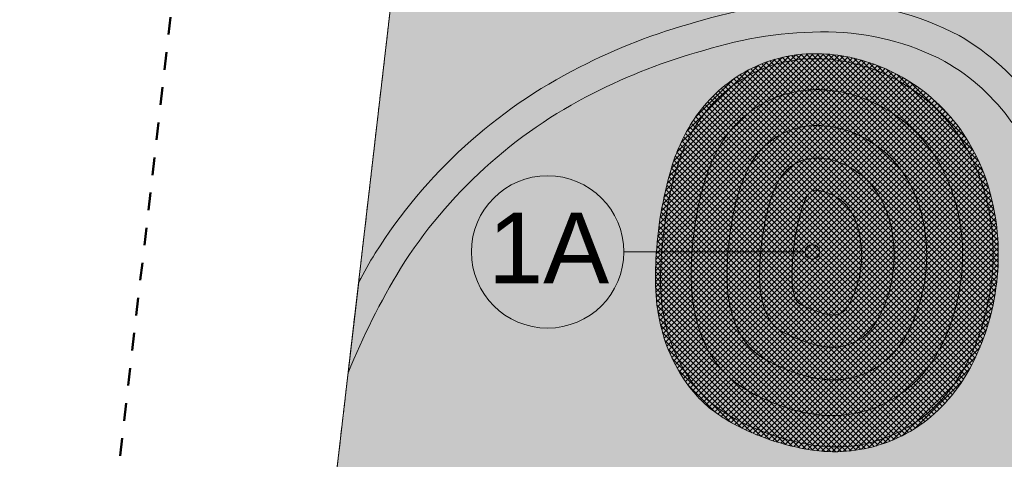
# Model space of a CAD drawing. Header units: millimetres. Extents: x 85983 to 6689246, y 628102 to 1220745.
# Tile 14 of 19: x 5933097 to 5999928, y 778318 to 808183. Entities that reach past the tile are written whole.
import ezdxf
from ezdxf.xclip import XClip

# ---------------------------------------------------------------- set-up
doc = ezdxf.new("R2010")
doc.units = ezdxf.units.MM
doc.header["$MEASUREMENT"] = 0
doc.header["$XCLIPFRAME"] = 0
for name, pattern in [('1_OTKJ', [2, 1.5, -0.5]), ('Przerywana długa 2', [2400, 1200, -1200]), ('Przerywana podwójnie', [1093.611073, 529.166651, -211.666656, 141.111112, -211.666656])]:
    doc.linetypes.add(name, pattern=pattern)
for name, color, linetype, lineweight in [('2D - Ogólne_Nr_pióra__1', 7, 'Continuous', 13), ('2D - Ogólne_Nr_pióra__38', 30, 'Continuous', 13), ('__ Granica opracowania_Nr_pióra__20', 1, 'Continuous', 13), ('__ Granica opracowania_Nr_pióra__26', 5, 'Continuous', 50), ('__ Kontury-kurchany_Nr_pióra__1', 7, 'Continuous', 13), ('__ Opisy _Nr_pióra__1', 7, 'Continuous', 13), ('__ Powierzchnia zabudowy _Nr_pióra__1', 7, 'Continuous', 13), ('OTK_L_0_Nr_pióra__2', 8, 'Continuous', 13), ('SKMBT_C28023102512110_2_0_Nr_pióra__1', 7, 'Continuous', 13)]:
    doc.layers.add(name, color=color, linetype=linetype, lineweight=lineweight)
for name, color, linetype, lineweight, true_color in [('2D - Ogólne_Nr_pióra__93', 7, 'Continuous', 13, 0xb5b54a), ('__ Powierzchnia zabudowy _Nr_pióra__73', 7, 'Continuous', 13, 0xa2a233), ('__ Powierzchnia zabudowy _Nr_pióra__93', 7, 'Continuous', 13, 0xb5b54a)]:
    doc.layers.add(name, color=color, linetype=linetype, lineweight=lineweight, true_color=true_color)
for name, color, linetype in [('2D - Rysunki i Obrazki', 7, 'Continuous'), ('__ Granica opracowania', 7, 'Continuous'), ('__ Opisy', 7, 'Continuous')]:
    doc.layers.add(name, color=color, linetype=linetype)
doc.styles.add('STYL_AUTOMATYCZNY_1', font='arial.ttf')
picture_1 = doc.add_image_def('image1.tif', size_in_pixel=(12377, 8750))

# ---------------------------------------------------------------- blocks, each defined once
blk = doc.blocks.new('Rysunek_3_2', base_point=(6270111, 924424))
at = {"layer": 'SKMBT_C28023102512110_2_0_Nr_pióra__1', "color": 7, "lineweight": 13}
image = blk.add_image(picture_1, insert=(5850977, 628102), size_in_units=(838268, 592643), dxfattribs=at)
image.set_boundary_path([(-0.5, -0.5), (12376.5, 8749.5)])
blk = doc.blocks.new('Linia_11_3', base_point=(5958790, 813545))
at = {"layer": '__ Granica opracowania_Nr_pióra__20', "color": 1, "linetype": 'Przerywana podwójnie', "lineweight": 13}
blk.add_line((5958744, 813148), (5954353, 775273), dxfattribs=at)
at = {"layer": '__ Granica opracowania_Nr_pióra__20', "color": 1, "linetype": 'Continuous', "lineweight": 13}
for centre in [(5958790, 813545), (5954307, 774876)]:
    blk.add_circle(centre, 400, dxfattribs=at)
blk = doc.blocks.new('Linia_38_3', base_point=(5974104, 792409))
at = {"layer": '__ Opisy', "linetype": 'Continuous', "lineweight": 0, "true_color": 0x000000}
blk.add_hatch(color=18, dxfattribs=at).paths.add_polyline_path([(5986405, 792409), (5986444, 792218), (5986552, 792056), (5986714, 791947), (5986905, 791909), (5987097, 791947), (5987259, 792056), (5987367, 792218), (5987405, 792409), (5987367, 792600), (5987259, 792763), (5987097, 792871), (5986905, 792909), (5986714, 792871), (5986552, 792763), (5986444, 792600)])
at = {"layer": '__ Opisy _Nr_pióra__1', "color": 7, "linetype": 'Continuous', "lineweight": 13}
blk.add_line((5974104, 792409), (5986405, 792409), dxfattribs=at)
blk.add_circle((5986905, 792409), 500, dxfattribs=at)

msp = doc.modelspace()

# ---------------------------------------------------------------- hatches: boundary and pattern name
at = {"layer": '2D - Ogólne_Nr_pióra__38', "linetype": 'Continuous', "lineweight": 0, "true_color": 0x3f2000}
msp.add_hatch(color=38, dxfattribs=at).paths.add_polyline_path([(5955393.116, 784198.137, -0.039705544), (5958945.601, 791286.345, -0.136235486), (5972002.846, 803170.007, -0.051856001), (5979524.799, 806087.246, -0.077773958), (5987995.675, 807357.2, -0.118054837), (5995894.339, 805347.804, -0.108892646), (6000439.933, 801198.095, -0.093956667), (6002552.676, 796571.316, -0.079874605), (6002968.957, 789440.315, -0.023394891), (6002058.76, 783051.367), (6001825.598, 781951.735, 0.001408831), (6001227.8, 779077.241, 0.006151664), (6000468.986, 775088.839, 0.010472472), (5999853.085, 771055.971, 0.002424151), (5999769.825, 770377.454, 0.013145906), (5999462.797, 766995.045, 0.010998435), (5999372.742, 764766.825, 0.010011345), (5999378.711, 762868.873, 0.002674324), (5999393.286, 762387.719, 0.009422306), (5999480.119, 760807.296, 0.027132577), (6000022.231, 756579.81, 0.005756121), (6000187.098, 755759.297, 0.015608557), (6000674.721, 753786.941, 0.007131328), (6000863.625, 753158.677, 0.019826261), (6001428.482, 751601.114, 0.011348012), (6001726.458, 750923.983, 0.012759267), (6002086.903, 750202.785, 0.069935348), (6004071.604, 747446.816, 0.051672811), (6005885.273, 745936.293, 0.029523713), (6007049.32, 745250.567), (6010500.135, 745404.621), (6010590.046, 745408.621), (6013676.188, 745545.432, -0.033249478), (6009768.347, 746328.526, -0.081081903), (6007000.146, 747596.732, -0.051431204), (6005509.615, 748836.862, -0.069815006), (6003854.661, 751138.229, -0.012829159), (6003537.997, 751771.525, -0.011260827), (6003278.517, 752360.977, -0.019743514), (6002769.933, 753763.65, -0.007058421), (6002599.188, 754331.409, -0.015562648), (6002142.96, 756177.155, -0.005710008), (6001988.372, 756946.303, -0.027102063), (6001474.718, 760954.182, -0.009422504), (6001392.002, 762459.378, -0.002661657), (6001378.134, 762916.97, -0.009993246), (6001372.432, 764731.553, -0.010981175), (6001458.791, 766868.51, -0.013136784), (6001756.144, 770143.923, -0.002409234), (6001836.529, 770799.137, -0.010454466), (6002438.755, 774742.403, -0.006143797), (6003187.429, 778677.42, -0.001407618), (6003782.423, 781538.413), (6004019.422, 782656.088, 0.023447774), (6004959.396, 789244.885, 0.080044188), (6004500.488, 797025.755, 0.094308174), (6002073.664, 802351.753, 0.109471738), (5996859.388, 807099.952, 0.118657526), (5988016.116, 809357.109, 0.07751744), (5978962.185, 808006.831, 0.051589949), (5971096.019, 804952.618, 0.136470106), (5957232.441, 792319.043, 0.016916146), (5956107.372, 790363.381)])
at = {"layer": '2D - Ogólne_Nr_pióra__93', "linetype": 'Continuous', "lineweight": 0, "true_color": 0x5a5a25}
h = msp.add_hatch(color=59, dxfattribs=at)
h.paths.add_polyline_path([(5978949.476, 808006.831, -0.07751744), (5988003.406, 809357.109, -0.118657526), (5996846.678, 807099.952, -0.109471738), (6002060.954, 802351.753, -0.094308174), (6004487.778, 797025.755, -0.080044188), (6004946.686, 789244.885, -0.023447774), (6004006.713, 782656.088), (6003769.714, 781538.413, 0.001407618), (6003174.72, 778677.42, 0.006143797), (6002426.046, 774742.403, 0.010454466), (6001823.82, 770799.137, 0.002409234), (6001743.435, 770143.923, 0.013136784), (6001446.082, 766868.51, 0.010981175), (6001359.722, 764731.553, 0.009993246), (6001365.424, 762916.97, 0.002661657), (6001379.292, 762459.378, 0.009422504), (6001462.008, 760954.182, 0.027102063), (6001975.663, 756946.303, 0.005710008), (6002130.251, 756177.155, 0.015562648), (6002586.479, 754331.409, 0.007058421), (6002757.224, 753763.65, 0.019743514), (6003265.808, 752360.977, 0.011260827), (6003525.288, 751771.525, 0.012829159), (6003841.951, 751138.229, 0.069815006), (6005496.905, 748836.862, 0.051431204), (6006987.437, 747596.732, 0.081081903), (6009755.637, 746328.526, 0.033249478), (6013663.479, 745545.432), (6021655.194, 745899.711), (6022019.769, 749294.922), (6012932.246, 749043.9), (6023615.423, 833302.054), (5962283.987, 841121.641), (5958772.381, 813476.628), (5956094.663, 790363.381, -0.016916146), (5957219.731, 792319.043, -0.136470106), (5971083.309, 804952.618, -0.051589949)])
h.paths.add_polyline_path([(5986313.131, 816732.314, 0.020139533), (5986434.873, 818004.466), (5986443.196, 818127.984), (5986451.848, 818255.977, -0.069277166), (5987070.991, 821292.675), (5987115.208, 821416.311), (5987153.229, 821522.479, 0.055227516), (5987679.139, 823474.144, 0.157203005), (5986871.022, 827329.445, 0.155624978), (5983350.472, 830694.47, 0.137690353), (5978705.989, 831498.749, 0.107111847), (5974346.956, 830079.299, 0.126369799), (5971055.645, 826961.547, 0.123230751), (5969736.536, 822538.295, 0.052473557), (5969927.749, 819444.421, -0.054544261), (5970146.939, 815578.52, 0.026827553), (5970123.726, 814484.12, 0.067092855), (5970325.562, 813277.056, 0.101216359), (5971313.515, 811572.576, 0.097278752), (5973531.754, 809841.549, 0.050623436), (5974934.327, 809299.735, 0.177377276), (5980584.896, 809823.936, 0.095379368), (5984062.065, 812406.473, 0.095526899), (5985910.747, 815221.997, 0.056636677)], flags=0)
h = msp.add_hatch(color=59, dxfattribs=at)
h.paths.add_polyline_path([(5950215.047, 750122.23, 0.369739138), (5950265.126, 750152.563), (5958749.635, 747360.694, 0.07964149), (5958747.381, 747346.628, 0.902700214), (5958836.444, 747337.495), (5962257.57, 746628.41), (5962384.958, 746602.007, 0.138202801), (5962571.756, 746465.631, 0.055286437), (5962794.051, 746413.658, 0.006649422), (5962811.846, 746411.045, -0.035796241), (5963092.159, 746346.547, -0.001024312), (5963133.023, 746333.53, 0.015311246), (5963535.877, 746219.732, 0.0134412), (5964155.357, 746074.2, -0.004418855), (5965320.557, 745799.177), (5965727.756, 745697.92, 0.001008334), (5966083.514, 745609.452, 0.006256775), (5968121.665, 745131.809), (5968250.734, 745103.269, -0.011441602), (5969619.623, 744764.434, 0.011565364), (5969872.089, 744695.587, 0.078608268), (5971393.336, 744531.493, -0.012630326), (5972382.193, 744554.124), (5972464.566, 744553.755, 0.005246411), (5973768.91, 744562.104, 0.002230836), (5974456.095, 744575.389), (5974908.271, 744584.951, -0.001142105), (5977579.257, 744634.299), (5981087.401, 744527.991, 0.007573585), (5981087.381, 744526.628, 1.000001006), (5981177.381, 744526.628, 0.003279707), (5981177.377, 744527.219), (5994807.384, 744706.038, 0.993462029), (5994897.381, 744706.628, 0.011153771), (5994897.336, 744708.635), (6007036.61, 745250.567, -0.029523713), (6005872.564, 745936.293, -0.051672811), (6004058.895, 747446.816, -0.069935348), (6002074.193, 750202.785, -0.012759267), (6001713.749, 750923.983, -0.011348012), (6001415.773, 751601.114, -0.019826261), (6000850.915, 753158.677, -0.007131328), (6000662.012, 753786.941, -0.015608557), (6000174.389, 755759.297, -0.005756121), (6000009.522, 756579.81, -0.027132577), (5999467.409, 760807.296, -0.009422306), (5999380.576, 762387.719, -0.002674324), (5999366.002, 762868.873, -0.010011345), (5999360.033, 764766.825, -0.010998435), (5999450.088, 766995.045, -0.013145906), (5999757.115, 770377.454, -0.002424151), (5999840.376, 771055.971, -0.010472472), (6000456.276, 775088.839, -0.006151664), (6001215.09, 779077.241, -0.001408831), (6001812.889, 781951.735), (6002046.051, 783051.367, 0.023394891), (6002956.248, 789440.315, 0.079874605), (6002539.966, 796571.316, 0.093956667), (6000427.224, 801198.095, 0.108892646), (5995881.63, 805347.804, 0.118054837), (5987982.966, 807357.2, 0.077773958), (5979512.089, 806087.246, 0.051856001), (5971990.136, 803170.007, 0.136235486), (5958932.891, 791286.345, 0.039705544), (5955380.406, 784198.137), (5955065.727, 781481.923), (5955147.937, 781470.293, 0.007402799), (5954950.025, 780483.213), (5954292.381, 774806.628)])
h.paths.add_polyline_path([(5976275.871, 789463.33, 0.054553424), (5976754.441, 786790.241, 0.104435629), (5978836.817, 782865.203, 0.042433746), (5979889.444, 781815.737, 0.047703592), (5981447.41, 780770.808, 0.037439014), (5983669.985, 779763.834, 0.045064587), (5986436.658, 779003.821, 0.056634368), (5988900.399, 778838.869, 0.119819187), (5993529.042, 780203.996, 0.126276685), (5997329.725, 784050.028, 0.101457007), (5999350.138, 789961.389, 0.093220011), (5999075.774, 795924.443, 0.11306133), (5996448.525, 801356.298, 0.055672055), (5994490.974, 803266.831, 0.097014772), (5990212.47, 805421.534, 0.097701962), (5985913.228, 805798.67, 0.113031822), (5981856.02, 804352.781, 0.109715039), (5978714.407, 801187.781, 0.068049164), (5977315.027, 798083.611, 0.060078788), (5976271.549, 791873.462, 0.032133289)], flags=0)
h.paths.add_polyline_path([(5983228.429, 752173.794, 0.033379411), (5983275.556, 753726.654, 0.039425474), (5983224.958, 754161.457, 0.058005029), (5983014.134, 754777.169, 0.025813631), (5982626.986, 755479.585, -0.002572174), (5982369.758, 755916.116, 0.012792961), (5981514.775, 757320.935, 0.040967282), (5980056.295, 759208.66, 0.058632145), (5976560.875, 762148.664, 0.028662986), (5975123.969, 763012.541, 0.05333536), (5973460.196, 763682.608, 0.087111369), (5970809.332, 763921.545, 0.071957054), (5968086.704, 763274.304, 0.122484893), (5963644.534, 760207.59, 0.130226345), (5961297.201, 755363.579, 0.10852527), (5961396.736, 749431.999, 0.027481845), (5961871.967, 747812.756, 0.032455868), (5962174.217, 747098.501, -0.036479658), (5962277.021, 746862.361), (5962304.685, 746785.183, 0.120677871), (5962458.881, 746545.947, 0.119592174), (5962678.429, 746445.524), (5962824.555, 746419.448, -0.041134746), (5963145.733, 746341.933, 0.022285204), (5964168.066, 746082.603, -0.005967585), (5965740.465, 745706.323, 0.006766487), (5968134.375, 745140.212, -0.012514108), (5969632.332, 744772.837, 0.07955332), (5971406.046, 744539.896, -0.013682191), (5972477.276, 744562.158, 0.006464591), (5974468.805, 744583.792, -0.002222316), (5979666.137, 744672.604), (5979829.833, 744742.364, 0.172225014)], flags=0)
at = {"layer": '__ Powierzchnia zabudowy _Nr_pióra__73', "linetype": 'Continuous', "lineweight": 13, "true_color": 0xa2a233}
h = msp.add_hatch(dxfattribs=at)
h.set_pattern_fill('ekokrata_0003', color=55, style=0, pattern_type=2)
h.set_pattern_definition([(45, (5764994, 0), (-183.84776, 183.84776), []), (135, (5764994, 0), (183.84776, 183.84776), [])])
h.paths.add_polyline_path([(5978849.526, 782873.606, 0.042433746), (5979902.153, 781824.14, 0.047703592), (5981460.12, 780779.21, 0.037439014), (5983682.695, 779772.237, 0.045064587), (5986449.367, 779012.224, 0.056634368), (5988913.108, 778847.272, 0.119819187), (5993541.751, 780212.398, 0.126276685), (5997342.434, 784058.431, 0.101457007), (5999362.848, 789969.792, 0.093220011), (5999088.484, 795932.846, 0.11306133), (5996461.234, 801364.701, 0.055672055), (5994503.684, 803275.234, 0.097014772), (5990225.179, 805429.937, 0.097701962), (5985925.938, 805807.073, 0.113031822), (5981868.73, 804361.184, 0.109715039), (5978727.116, 801196.184, 0.068049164), (5977327.737, 798092.013, 0.060078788), (5976284.258, 791881.865, 0.032133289), (5976288.58, 789471.733, 0.054553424), (5976767.15, 786798.644, 0.104435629)])
at = {"layer": '__ Powierzchnia zabudowy _Nr_pióra__93', "linetype": 'Continuous', "lineweight": 0, "true_color": 0xc7c777}
msp.add_hatch(color=53, dxfattribs=at).paths.add_polyline_path([(5978849.526, 782873.606, 0.042433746), (5979902.153, 781824.14, 0.047703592), (5981460.12, 780779.21, 0.037439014), (5983682.695, 779772.237, 0.045064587), (5986449.367, 779012.224, 0.056634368), (5988913.108, 778847.272, 0.119819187), (5993541.751, 780212.398, 0.126276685), (5997342.434, 784058.431, 0.101457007), (5999362.848, 789969.792, 0.093220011), (5999088.484, 795932.846, 0.11306133), (5996461.234, 801364.701, 0.055672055), (5994503.684, 803275.234, 0.097014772), (5990225.179, 805429.937, 0.097701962), (5985925.938, 805807.073, 0.113031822), (5981868.73, 804361.184, 0.109715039), (5978727.116, 801196.184, 0.068049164), (5977327.737, 798092.013, 0.060078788), (5976284.258, 791881.865, 0.032133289), (5976288.58, 789471.733, 0.054553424), (5976767.15, 786798.644, 0.104435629)])

# ---------------------------------------------------------------- linework, layer by layer
at = {"layer": '2D - Ogólne_Nr_pióra__1', "color": 7, "linetype": 'Continuous', "lineweight": 13, "flags": 128}
msp.add_lwpolyline([(6002073.664, 802351.753, 0.109471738), (5996859.388, 807099.952, 0.118657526), (5988016.116, 809357.109, 0.07751744), (5978962.185, 808006.831, 0.051589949), (5971096.019, 804952.618, 0.136470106), (5957232.441, 792319.043, 0.016916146), (5956107.372, 790363.381), (5955393.116, 784198.137, -0.039705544), (5958945.601, 791286.345, -0.136235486), (5972002.846, 803170.007, -0.051856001), (5979524.799, 806087.246, -0.077773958), (5987995.675, 807357.2, -0.118054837), (5995894.339, 805347.804, -0.108892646), (6000439.933, 801198.095, -0.093956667)], format="xyb", dxfattribs=at)
at = {"layer": '__ Granica opracowania_Nr_pióra__26', "color": 5, "linetype": 'Przerywana długa 2', "lineweight": 50, "flags": 128}
msp.add_lwpolyline([(5935172.381, 737256.628), (6019552.381, 726316.628), (6032052.381, 842726.628), (5948452.381, 852886.628)], close=True, dxfattribs=at)
at = {"layer": '__ Kontury-kurchany_Nr_pióra__1', "color": 7, "linetype": 'Continuous', "lineweight": 13}
for points, knots in [([(5980117.112, 782088.379), (5981390.434, 781065.086), (5982903.934, 780378.794), (5984460.463, 779875.46), (5986217.389, 779307.323), (5988059.384, 778987.021), (5989884.158, 779262.857), (5991838.5, 779558.278), (5993660.239, 780434.662), (5995102.342, 781790.178), (5996611.38, 783208.609), (5997643.873, 785041.078), (5998301.857, 787010.197), (5999048.76, 789245.417), (5999334.493, 791610.539), (5999078.504, 793953.239), (5998804.978, 796456.436), (5997955.463, 798881.104), (5996420.761, 800874.556), (5995005.89, 802712.358), (5993083.28, 804083.628), (5990895.308, 804857.368), (5988674.47, 805642.732), (5986261.587, 805795.612), (5984035.962, 805043.162), (5981876.022, 804312.919), (5980098.241, 802779.662), (5978901.324, 800836.579), (5977635.391, 798781.454), (5977174.369, 796373.958), (5976845.56, 793976.723), (5976535.163, 791713.73), (5976417.754, 789414.231), (5977000.247, 787216.413), (5977373.766, 785807.08), (5978024.229, 784474.887), (5978913.163, 783319.884), (5979265.093, 782862.617), (5979667.395, 782449.789), (5980117.112, 782088.379)], [0, 0, 0, 0, 1, 1, 1, 2, 2, 2, 3, 3, 3, 4, 4, 4, 5, 5, 5, 6, 6, 6, 7, 7, 7, 8, 8, 8, 9, 9, 9, 10, 10, 10, 11, 11, 11, 12, 12, 12, 13, 13, 13, 13]), ([(5981166.207, 783970.887), (5981390.025, 783758.219), (5981630.063, 783563.543), (5981881.664, 783384.635), (5982133.114, 783205.835), (5982396.707, 783044.921), (5982666.029, 782894.386), (5982952.374, 782734.336), (5983246.486, 782588.659), (5983545.158, 782452.996), (5983843.774, 782317.358), (5984147.206, 782192.584), (5984453.793, 782076.065), (5984742.04, 781966.518), (5985032.584, 781862.903), (5985326.722, 781770.324), (5985620.932, 781677.721), (5985918.023, 781594.31), (5986218.915, 781526.453), (5986659.205, 781427.158), (5987105.169, 781353.202), (5987555.096, 781317.056), (5988005.278, 781280.888), (5988457.545, 781278.737), (5988907.586, 781317.251), (5989414.302, 781360.615), (5989916.316, 781448.509), (5990406.353, 781584.649), (5990896.422, 781720.798), (5991372.451, 781902.829), (5991828.442, 782128.219), (5992284.45, 782353.617), (5992717.897, 782621.704), (5993123.449, 782928.693), (5993528.95, 783235.642), (5993903.217, 783581.57), (5994245.477, 783957.701), (5994538.628, 784279.864), (5994803.501, 784626.294), (5995044.789, 784988.896), (5995285.946, 785351.301), (5995501.323, 785730.266), (5995694.327, 786120.427), (5995846.207, 786427.454), (5995984.237, 786741.204), (5996110.127, 787059.789), (5996236.017, 787378.376), (5996350.619, 787701.309), (5996451.243, 788028.774), (5996676.582, 788762.113), (5996851.138, 789510.824), (5996958.827, 790270.499), (5997066.564, 791030.509), (5997111.94, 791797.73), (5997090.569, 792565.192), (5997068.246, 793366.866), (5996980.073, 794165.173), (5996816.601, 794950.251), (5996653.088, 795735.526), (5996412.781, 796502.497), (5996104.909, 797243.078), (5995874.043, 797798.422), (5995592.768, 798330.349), (5995270.57, 798837.92), (5994948.495, 799345.3), (5994582.253, 799823.897), (5994177.646, 800268.011), (5994078.282, 800377.077), (5993975.824, 800483.274), (5993871.432, 800587.536), (5993767.04, 800691.798), (5993660.483, 800793.883), (5993551.344, 800893.162), (5993172.132, 801238.114), (5992764.25, 801550.654), (5992334.879, 801830.903), (5991905.499, 802111.158), (5991456.816, 802360.316), (5990990.397, 802573.544), (5990570.874, 802765.333), (5990140.799, 802933.597), (5989698.958, 803066.072), (5989256.944, 803198.598), (5988805.46, 803297.397), (5988348.025, 803358.266), (5987814.815, 803429.217), (5987276.083, 803450.225), (5986739.268, 803416.028), (5986202.269, 803381.82), (5985670.077, 803293.301), (5985151.861, 803148.496), (5984710.129, 803025.062), (5984281.286, 802859.984), (5983869.62, 802657.796), (5983458.03, 802455.645), (5983066.243, 802215.666), (5982696.706, 801944.21), (5982327.005, 801672.633), (5981984.722, 801366.092), (5981671.472, 801031.07), (5981358.346, 800696.181), (5981078.377, 800331.881), (5980827.437, 799948.233), (5980678.384, 799720.353), (5980542.63, 799484.154), (5980415.909, 799243.151), (5980289.218, 799002.207), (5980173.135, 798755.824), (5980065.277, 798505.89), (5979915.857, 798159.644), (5979783.179, 797806.327), (5979664.983, 797448.197), (5979546.793, 797090.087), (5979443.355, 796727.366), (5979352.02, 796361.456), (5979186.667, 795699.019), (5979052.723, 795029.16), (5978950.431, 794354.098), (5978848.157, 793679.15), (5978776.989, 792999.925), (5978729.759, 792318.891), (5978705.887, 791974.659), (5978688.762, 791629.992), (5978680.851, 791285.03), (5978672.939, 790940.033), (5978674.018, 790594.843), (5978687.733, 790250.035), (5978703.893, 789843.784), (5978737.95, 789438.389), (5978793.502, 789035.633), (5978849.062, 788632.825), (5978924.93, 788233.028), (5979023.434, 787838.514), (5979105.049, 787511.645), (5979200.834, 787188.391), (5979315.637, 786871.652), (5979430.472, 786554.826), (5979562.944, 786244.638), (5979715.165, 785943.975), (5979900.546, 785577.818), (5980113.879, 785226.518), (5980355.997, 784895.15), (5980598.215, 784563.645), (5980868.604, 784253.665), (5981166.207, 783970.887)], [0, 0, 0, 0, 1, 1, 1, 2, 2, 2, 3, 3, 3, 4, 4, 4, 5, 5, 5, 6, 6, 6, 7, 7, 7, 8, 8, 8, 9, 9, 9, 10, 10, 10, 11, 11, 11, 12, 12, 12, 13, 13, 13, 14, 14, 14, 15, 15, 15, 16, 16, 16, 17, 17, 17, 18, 18, 18, 19, 19, 19, 20, 20, 20, 21, 21, 21, 22, 22, 22, 23, 23, 23, 24, 24, 24, 25, 25, 25, 26, 26, 26, 27, 27, 27, 28, 28, 28, 29, 29, 29, 30, 30, 30, 31, 31, 31, 32, 32, 32, 33, 33, 33, 34, 34, 34, 35, 35, 35, 36, 36, 36, 37, 37, 37, 38, 38, 38, 39, 39, 39, 40, 40, 40, 41, 41, 41, 42, 42, 42, 43, 43, 43, 44, 44, 44, 45, 45, 45, 46, 46, 46, 47, 47, 47, 48, 48, 48, 48]), ([(5982815.976, 785757.351), (5983036.709, 785546.194), (5983282.186, 785362.879), (5983540.871, 785200.295), (5983799.097, 785038), (5984070.402, 784898.036), (5984345.728, 784766.717), (5984760.29, 784568.989), (5985183.947, 784390.705), (5985616.994, 784237.738), (5986050.256, 784084.694), (5986492.101, 783955.889), (5986942.454, 783864.786), (5987268.166, 783798.896), (5987597.256, 783749.056), (5987928.904, 783727.75), (5988260.862, 783706.423), (5988593.968, 783710.4), (5988924.642, 783746.96), (5989469.021, 783807.148), (5990001.654, 783945.469), (5990504.358, 784162.81), (5991006.999, 784380.124), (5991472.144, 784674.273), (5991889.519, 785028.699), (5992113.066, 785218.531), (5992318.179, 785428.498), (5992508.96, 785651.16), (5992699.603, 785873.661), (5992873.511, 786110.081), (5993032.982, 786355.836), (5993220.42, 786644.689), (5993386.215, 786947.172), (5993536.882, 787256.867), (5993687.537, 787566.537), (5993823.763, 787882.945), (5993941.713, 788206.543), (5994208.946, 788939.701), (5994412.856, 789695.332), (5994530.543, 790466.841), (5994648.274, 791238.636), (5994682.802, 792020.025), (5994642.314, 792799.902), (5994607.068, 793478.786), (5994511.767, 794152.495), (5994351.705, 794812.977), (5994191.588, 795473.69), (5993961.913, 796115.595), (5993669.834, 796729.218), (5993510.583, 797063.785), (5993323.038, 797383.468), (5993117.204, 797691.433), (5992911.462, 797999.262), (5992682.996, 798291.406), (5992438.089, 798568.965), (5992358.407, 798659.271), (5992275.277, 798746.425), (5992190.424, 798831.878), (5992105.58, 798917.323), (5992018.037, 799000.043), (5991929.256, 799081.382), (5991840.146, 799163.022), (5991748.788, 799242.201), (5991654.603, 799317.921), (5991560.433, 799393.628), (5991464.579, 799467.251), (5991367.257, 799538.868), (5991366.322, 799539.556), (5991365.387, 799540.242), (5991364.439, 799540.911), (5991094.045, 799731.511), (5990818.966, 799916.195), (5990531.313, 800079.598), (5990243.374, 800243.163), (5989945.358, 800388.199), (5989636.713, 800508.519), (5989140.016, 800702.149), (5988626.922, 800853.244), (5988099.718, 800932.767), (5987571.344, 801012.467), (5987035.123, 801025.658), (5986505.407, 800955.308), (5985992.916, 800887.245), (5985495.812, 800738.893), (5985027.564, 800520.225), (5984559.79, 800301.777), (5984129.031, 800011.701), (5983744.315, 799667.821), (5983549.368, 799493.567), (5983372.153, 799300.97), (5983208.046, 799097.495), (5983044.061, 798894.173), (5982896.693, 798677.967), (5982761.268, 798454.653), (5982618.743, 798219.633), (5982493.637, 797974.486), (5982379.621, 797724.371), (5982265.636, 797474.323), (5982164.376, 797218.741), (5982072.796, 796959.633), (5981921.065, 796530.341), (5981793.177, 796093.011), (5981684.381, 795650.863), (5981575.611, 795208.817), (5981486.46, 794762.252), (5981411.601, 794313.202), (5981348.377, 793933.939), (5981294.586, 793553.153), (5981250.984, 793171.137), (5981207.384, 792789.128), (5981173.532, 792406.064), (5981148.883, 792022.362), (5981119.326, 791562.265), (5981102.73, 791101.344), (5981110.449, 790640.385), (5981118.172, 790179.143), (5981148.78, 789718.35), (5981214.622, 789261.803), (5981263.769, 788921.021), (5981333.292, 788583.515), (5981426.042, 788251.951), (5981518.817, 787920.302), (5981633.558, 787595.014), (5981774.567, 787280.854), (5981901.327, 786998.443), (5982049.904, 786726.309), (5982222.659, 786469.467), (5982395.621, 786212.317), (5982592.088, 785971.526), (5982815.976, 785757.351)], [0, 0, 0, 0, 1, 1, 1, 2, 2, 2, 3, 3, 3, 4, 4, 4, 5, 5, 5, 6, 6, 6, 7, 7, 7, 8, 8, 8, 9, 9, 9, 10, 10, 10, 11, 11, 11, 12, 12, 12, 13, 13, 13, 14, 14, 14, 15, 15, 15, 16, 16, 16, 17, 17, 17, 18, 18, 18, 19, 19, 19, 20, 20, 20, 21, 21, 21, 22, 22, 22, 23, 23, 23, 24, 24, 24, 25, 25, 25, 26, 26, 26, 27, 27, 27, 28, 28, 28, 29, 29, 29, 30, 30, 30, 31, 31, 31, 32, 32, 32, 33, 33, 33, 34, 34, 34, 35, 35, 35, 36, 36, 36, 37, 37, 37, 38, 38, 38, 39, 39, 39, 40, 40, 40, 41, 41, 41, 42, 42, 42, 43, 43, 43, 43]), ([(5984359.497, 787344.588), (5984428.226, 787278.644), (5984503.539, 787220.179), (5984581.229, 787165.104), (5984658.833, 787110.09), (5984739.875, 787060.122), (5984821.747, 787011.706), (5984983.87, 786915.833), (5985152.445, 786831.267), (5985322.708, 786750.683), (5985492.937, 786670.115), (5985665.127, 786593.773), (5985839.657, 786522.963), (5986199.009, 786377.169), (5986562.932, 786241.761), (5986936.237, 786136.686), (5987310.705, 786031.283), (5987692.782, 785950.41), (5988081.441, 785936.174), (5988486.066, 785921.354), (5988890.509, 785971.831), (5989277.101, 786092.49), (5989664.038, 786213.256), (5990027.106, 786399.837), (5990346.959, 786648.761), (5990666.118, 786897.147), (5990935.036, 787202.623), (5991161.671, 787537.737), (5991399.444, 787889.321), (5991586.914, 788271.715), (5991748.21, 788664.439), (5991909.257, 789056.555), (5992041.132, 789459.931), (5992147.713, 789870.21), (5992272.938, 790352.261), (5992362.884, 790843.041), (5992410.74, 791338.762), (5992458.612, 791834.645), (5992463.621, 792333.677), (5992427.503, 792830.589), (5992391.387, 793327.461), (5992313.824, 793820.264), (5992197.54, 794304.68), (5992089.685, 794753.978), (5991941.054, 795191.868), (5991748.402, 795611.615), (5991555.666, 796031.544), (5991314.231, 796427.26), (5991035.41, 796795.441), (5990945.498, 796914.168), (5990847.948, 797026.662), (5990747.194, 797136.287), (5990646.475, 797245.873), (5990541.02, 797351.093), (5990431.498, 797451.85), (5990405.314, 797475.938), (5990378.723, 797499.581), (5990351.791, 797522.829), (5990324.858, 797546.078), (5990297.573, 797568.917), (5990269.897, 797591.275), (5990160.766, 797679.438), (5990047.704, 797762.684), (5989932.31, 797842.51), (5989816.902, 797922.346), (5989700.335, 798000.498), (5989579.33, 798071.615), (5989225.149, 798279.773), (5988854.523, 798460.851), (5988463.269, 798586.373), (5988070.597, 798712.35), (5987663.252, 798787.379), (5987250.802, 798787.597), (5986865.681, 798787.8), (5986484.34, 798722.383), (5986125.57, 798583.299), (5985766.596, 798444.136), (5985439.68, 798232.89), (5985163.247, 797965.384), (5984999.939, 797807.35), (5984859.993, 797627.457), (5984735.326, 797437.466), (5984610.904, 797247.848), (5984505.389, 797046.644), (5984409.118, 796841.31), (5984218.686, 796435.144), (5984073.033, 796009.52), (5983950.156, 795577.987), (5983827.38, 795146.807), (5983731.026, 794708.783), (5983650.718, 794267.655), (5983559.662, 793767.493), (5983484.778, 793264.466), (5983430.437, 792759.001), (5983376.092, 792253.507), (5983341.504, 791746.065), (5983327.161, 791237.852), (5983314.705, 790796.511), (5983319.928, 790354.742), (5983364.879, 789915.629), (5983409.894, 789475.891), (5983495.337, 789041.057), (5983626.107, 788618.92), (5983699.448, 788382.169), (5983795.266, 788153.756), (5983914.696, 787936.803), (5984034.471, 787719.223), (5984180.562, 787516.274), (5984359.497, 787344.588)], [0, 0, 0, 0, 1, 1, 1, 2, 2, 2, 3, 3, 3, 4, 4, 4, 5, 5, 5, 6, 6, 6, 7, 7, 7, 8, 8, 8, 9, 9, 9, 10, 10, 10, 11, 11, 11, 12, 12, 12, 13, 13, 13, 14, 14, 14, 15, 15, 15, 16, 16, 16, 17, 17, 17, 18, 18, 18, 19, 19, 19, 20, 20, 20, 21, 21, 21, 22, 22, 22, 23, 23, 23, 24, 24, 24, 25, 25, 25, 26, 26, 26, 27, 27, 27, 28, 28, 28, 29, 29, 29, 30, 30, 30, 31, 31, 31, 32, 32, 32, 33, 33, 33, 34, 34, 34, 35, 35, 35, 36, 36, 36, 36]), ([(5985760.105, 789188.925), (5985893.396, 788924.827), (5986177.766, 788786.44), (5986450.713, 788664.623), (5986622.875, 788587.787), (5986798.745, 788519.848), (5986975.725, 788454.869), (5987173.741, 788382.165), (5987372.862, 788312.216), (5987574.958, 788251.83), (5987777.633, 788191.271), (5987983.91, 788140.64), (5988194.735, 788124.624), (5988345.524, 788113.168), (5988497.807, 788118.775), (5988643.026, 788160.436), (5988788.901, 788202.285), (5988924.173, 788276.057), (5989036.519, 788378.174), (5989093.913, 788430.342), (5989144.957, 788488.907), (5989192.067, 788550.576), (5989239.077, 788612.116), (5989283.132, 788675.847), (5989324.34, 788741.42), (5989369.611, 788813.46), (5989411.731, 788887.41), (5989452.107, 788962.309), (5989492.478, 789037.2), (5989530.444, 789113.333), (5989567.079, 789190.118), (5989802.645, 789683.854), (5989978.735, 790204.131), (5990095.465, 790738.485), (5990212.301, 791273.326), (5990261.496, 791820.511), (5990244.909, 792367.686), (5990228.335, 792914.466), (5990151.464, 793458.7), (5990007.03, 793986.341), (5989929.833, 794268.353), (5989834.51, 794545.436), (5989705.093, 794807.597), (5989575.527, 795070.063), (5989419.52, 795319.517), (5989228.855, 795541.642), (5989157.732, 795624.5), (5989082.429, 795703.615), (5989002.38, 795777.912), (5988922.346, 795852.196), (5988838.769, 795922.564), (5988750.825, 795987.28), (5988742.388, 795993.489), (5988733.903, 795999.632), (5988725.41, 796005.765), (5988716.918, 796011.898), (5988708.375, 796017.96), (5988699.815, 796023.999), (5988527.135, 796145.805), (5988343.536, 796251.528), (5988150.645, 796337.761), (5987957.783, 796423.982), (5987756.816, 796491.153), (5987550.986, 796538.867), (5987463.774, 796559.084), (5987375.77, 796575.895), (5987286.707, 796584.907), (5987197.412, 796593.943), (5987107.276, 796596.64), (5987018.449, 796584.089), (5986987.892, 796579.771), (5986957.577, 796573.709), (5986928.315, 796563.925), (5986899.021, 796554.13), (5986870.975, 796540.948), (5986844.677, 796524.742), (5986807.502, 796501.833), (5986774.263, 796473.25), (5986743.063, 796442.661), (5986711.943, 796412.151), (5986683.091, 796379.453), (5986655.687, 796345.563), (5986593.348, 796268.471), (5986538.701, 796185.48), (5986490.176, 796099.022), (5986441.688, 796012.629), (5986400.539, 795922.412), (5986362.547, 795830.905), (5986296.775, 795672.489), (5986240.831, 795510.21), (5986188.835, 795346.746), (5986136.853, 795183.328), (5986090.296, 795018.261), (5986046.178, 794852.546), (5985923.54, 794391.89), (5985821.034, 793926.026), (5985742.114, 793455.924), (5985663.198, 792985.846), (5985608.558, 792512.039), (5985571.618, 792036.792), (5985547.229, 791723.018), (5985530.33, 791408.69), (5985524.517, 791094.024), (5985518.702, 790779.231), (5985524.643, 790464.345), (5985547.656, 790150.365), (5985556.634, 790027.876), (5985570.512, 789905.873), (5985592.626, 789785.106), (5985614.726, 789664.414), (5985646.574, 789545.759), (5985676.989, 789426.889), (5985697.923, 789345.069), (5985722.122, 789264.182), (5985760.105, 789188.925)], [0, 0, 0, 0, 1, 1, 1, 2, 2, 2, 3, 3, 3, 4, 4, 4, 5, 5, 5, 6, 6, 6, 7, 7, 7, 8, 8, 8, 9, 9, 9, 10, 10, 10, 11, 11, 11, 12, 12, 12, 13, 13, 13, 14, 14, 14, 15, 15, 15, 16, 16, 16, 17, 17, 17, 18, 18, 18, 19, 19, 19, 20, 20, 20, 21, 21, 21, 22, 22, 22, 23, 23, 23, 24, 24, 24, 25, 25, 25, 26, 26, 26, 27, 27, 27, 28, 28, 28, 29, 29, 29, 30, 30, 30, 31, 31, 31, 32, 32, 32, 33, 33, 33, 34, 34, 34, 35, 35, 35, 36, 36, 36, 37, 37, 37, 38, 38, 38, 38])]:
    msp.add_open_spline(points, degree=3, knots=knots, dxfattribs=at)
at = {"layer": '__ Opisy _Nr_pióra__1', "color": 7, "linetype": 'Continuous', "lineweight": 13}
msp.add_circle((5968929.14, 792409.113), 5175.266, dxfattribs=at)
at = {"layer": '__ Powierzchnia zabudowy _Nr_pióra__1', "color": 7, "linetype": 'Continuous', "lineweight": 13, "flags": 128}
msp.add_lwpolyline([(5978849.526, 782873.606, 0.042433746), (5979902.153, 781824.14, 0.047703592), (5981460.12, 780779.21, 0.037439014), (5983682.695, 779772.237, 0.045064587), (5986449.367, 779012.224, 0.056634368), (5988913.108, 778847.272, 0.119819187), (5993541.751, 780212.398, 0.126276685), (5997342.434, 784058.431, 0.101457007), (5999362.848, 789969.792, 0.093220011), (5999088.484, 795932.846, 0.11306133), (5996461.234, 801364.701, 0.055672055), (5994503.684, 803275.234, 0.097014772), (5990225.179, 805429.937, 0.097701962), (5985925.938, 805807.073, 0.113031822), (5981868.73, 804361.184, 0.109715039), (5978727.116, 801196.184, 0.068049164), (5977327.737, 798092.013, 0.060078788), (5976284.258, 791881.865, 0.032133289), (5976288.58, 789471.733, 0.054553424), (5976767.15, 786798.644, 0.104435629)], format="xyb", close=True, dxfattribs=at)
msp.add_lwpolyline([(5978849.526, 782873.606, 0.042433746), (5979902.153, 781824.14, 0.047703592), (5981460.12, 780779.21, 0.037439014), (5983682.695, 779772.237, 0.045064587), (5986449.367, 779012.224, 0.056634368), (5988913.108, 778847.272, 0.119819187), (5993541.751, 780212.398, 0.126276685), (5997342.434, 784058.431, 0.101457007), (5999362.848, 789969.792, 0.093220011), (5999088.484, 795932.846, 0.11306133), (5996461.234, 801364.701, 0.055672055), (5994503.684, 803275.234, 0.097014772), (5990225.179, 805429.937, 0.097701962), (5985925.938, 805807.073, 0.113031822), (5981868.73, 804361.184, 0.109715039), (5978727.116, 801196.184, 0.068049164), (5977327.737, 798092.013, 0.060078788), (5976284.258, 791881.865, 0.032133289), (5976288.58, 789471.733, 0.054553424), (5976767.15, 786798.644, 0.104435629)], format="xyb", close=True, dxfattribs=at)
at = {"layer": 'OTK_L_0_Nr_pióra__2', "color": 8, "linetype": '1_OTKJ', "lineweight": 13}
msp.add_line((5958790.207, 813545.154), (5954306.73, 774875.557), dxfattribs=at)

# ---------------------------------------------------------------- block references
at = {"layer": '2D - Rysunki i Obrazki', "color": 151, "linetype": 'Continuous', "lineweight": 13, "true_color": 0x80c2ff}
ref = msp.add_blockref('Rysunek_3_2', (6270111.458, 924423.537), dxfattribs=at)
XClip(ref).set_block_clipping_path([(5850977.4148853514, 628101.9790052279), (6689245.5020540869, 1220745.0959693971)])
at = {"layer": '__ Granica opracowania', "color": 1, "linetype": 'Przerywana podwójnie', "lineweight": 13}
msp.add_blockref('Linia_11_3', (5958790.207, 813545.154), dxfattribs=at)
at = {"layer": '__ Opisy', "color": 7, "linetype": 'Continuous', "lineweight": 13}
msp.add_blockref('Linia_38_3', (5974104.407, 792409.113), dxfattribs=at)

# ---------------------------------------------------------------- texts
at = {"layer": '__ Opisy _Nr_pióra__1', "color": 7, "linetype": 'Continuous', "lineweight": 13, "insert": (5964903.704, 792683.379), "char_height": 4799.4459, "attachment_point": 4, "style": 'STYL_AUTOMATYCZNY_1'}
msp.add_mtext('\\A1;{\\pql;\\fArial|b0|i0|c238|p0;\\W1.000000;1A}', dxfattribs=at)

doc.saveas('drawing.dxf')
